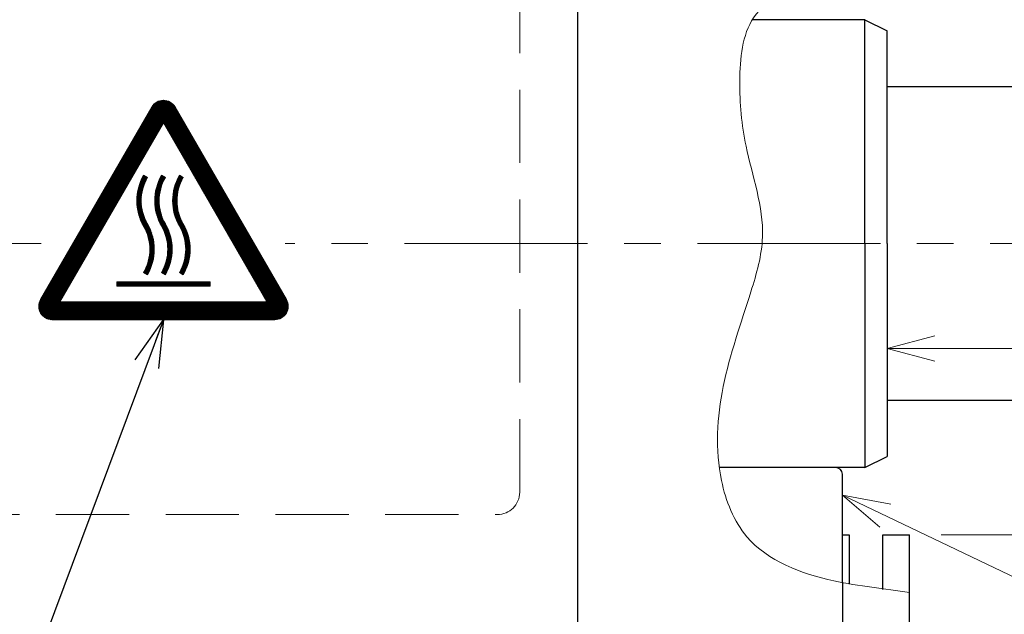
# Model space of a CAD drawing. Header units: millimetres. Extents: x 0 to 594, y 0 to 420.
# Tile 82 of 132: x 347 to 391, y 177 to 204. Entities that reach past the tile are written whole.
import ezdxf

# ---------------------------------------------------------------- set-up
doc = ezdxf.new("R2010")
doc.units = ezdxf.units.MM
doc.header["$LTSCALE"] = 0.257233
doc.linetypes.add('CENTER', pattern=[50.8, 31.75, -6.35, 6.35, -6.35])
doc.linetypes.add('DASHED', pattern=[19.05, 12.7, -6.35])
doc.layers.add('NoLayerName_001', color=7, linetype='Continuous')
doc.styles.get("Standard").update_dxf_attribs({"font": 'txt', "bigfont": 'extfont2'})
doc.dimstyles.get("Standard").update_dxf_attribs({"dimtxt": 2.5, "dimasz": 2.5, "dimexe": 1, "dimexo": 1, "dimtad": 1, "dimdec": 3, "dimzin": 0, "dimdsep": 46, "dimtxsty": 'Standard', "dimcen": 2.5, "dimadec": 3, "dimazin": 0, "dimtfac": 0.75, "dimtdec": 3, "dimtmove": 0, "dimatfit": 3, "dimfxl": 1, "dimarcsym": 0})

# ---------------------------------------------------------------- blocks, each defined once
blk = doc.blocks.new('*X40')
at = {"color": 2, "linetype": 'Continuous', "lineweight": 13}
for p, q in [((0.15, 0), (0, 0.15)), ((0.094, 0), (0, 0.094)), ((0.037, 0), (0, 0.037)), ((0.207, 0), (0.007, 0.2)), ((0.263, 0), (0.063, 0.2)), ((0.32, 0), (0.12, 0.2)), ((0.376, 0), (0.176, 0.2)), ((0.433, 0), (0.233, 0.2)), ((0.49, 0), (0.29, 0.2)), ((0.546, 0), (0.346, 0.2)), ((0.603, 0), (0.403, 0.2)), ((0.659, 0), (0.459, 0.2)), ((0.716, 0), (0.516, 0.2)), ((0.772, 0), (0.572, 0.2)), ((0.829, 0), (0.629, 0.2)), ((0.885, 0), (0.685, 0.2)), ((0.942, 0), (0.742, 0.2)), ((0.999, 0), (0.799, 0.2)), ((1.055, 0), (0.855, 0.2)), ((1.112, 0), (0.912, 0.2)), ((1.168, 0), (0.968, 0.2)), ((1.225, 0), (1.025, 0.2)), ((1.281, 0), (1.081, 0.2)), ((1.338, 0), (1.138, 0.2)), ((1.395, 0), (1.195, 0.2)), ((1.451, 0), (1.251, 0.2)), ((1.508, 0), (1.308, 0.2)), ((1.564, 0), (1.364, 0.2)), ((1.621, 0), (1.421, 0.2)), ((1.677, 0), (1.477, 0.2)), ((1.734, 0), (1.534, 0.2)), ((1.791, 0), (1.591, 0.2)), ((1.847, 0), (1.647, 0.2)), ((1.904, 0), (1.704, 0.2)), ((1.96, 0), (1.76, 0.2)), ((2.017, 0), (1.817, 0.2)), ((2.073, 0), (1.873, 0.2)), ((2.13, 0), (1.93, 0.2)), ((2.187, 0), (1.987, 0.2)), ((2.243, 0), (2.043, 0.2)), ((2.3, 0), (2.1, 0.2)), ((2.356, 0), (2.156, 0.2)), ((2.413, 0), (2.213, 0.2)), ((2.469, 0), (2.269, 0.2)), ((2.526, 0), (2.326, 0.2)), ((2.583, 0), (2.383, 0.2)), ((2.639, 0), (2.439, 0.2)), ((2.696, 0), (2.496, 0.2)), ((2.752, 0), (2.552, 0.2)), ((2.809, 0), (2.609, 0.2)), ((2.865, 0), (2.665, 0.2)), ((2.922, 0), (2.722, 0.2)), ((2.979, 0), (2.779, 0.2)), ((3.035, 0), (2.835, 0.2)), ((3.092, 0), (2.892, 0.2)), ((3.148, 0), (2.948, 0.2)), ((3.205, 0), (3.005, 0.2)), ((3.261, 0), (3.061, 0.2)), ((3.318, 0), (3.118, 0.2)), ((3.375, 0), (3.175, 0.2)), ((3.431, 0), (3.231, 0.2)), ((3.488, 0), (3.288, 0.2)), ((3.544, 0), (3.344, 0.2)), ((3.601, 0), (3.401, 0.2)), ((3.657, 0), (3.457, 0.2)), ((3.714, 0), (3.514, 0.2)), ((3.77, 0), (3.57, 0.2)), ((3.827, 0), (3.627, 0.2)), ((3.884, 0), (3.684, 0.2)), ((3.94, 0), (3.74, 0.2)), ((3.997, 0), (3.797, 0.2)), ((4.053, 0), (3.853, 0.2)), ((4.11, 0), (3.91, 0.2)), ((4.16, 0.006), (3.966, 0.2)), ((4.16, 0.063), (4.023, 0.2)), ((4.16, 0.12), (4.08, 0.2)), ((4.16, 0.176), (4.136, 0.2))]:
    blk.add_line(p, q, dxfattribs=at)
blk = doc.blocks.new('*X41')
at = {"color": 2, "linetype": 'Continuous', "lineweight": 13}
for p, q in [((0.447, 4.277), (0.299, 4.424)), ((0.27, 3.832), (0.109, 3.993)), ((0.282, 3.876), (0.123, 4.035)), ((0.295, 3.919), (0.138, 4.077)), ((0.309, 3.962), (0.153, 4.118)), ((0.324, 4.004), (0.169, 4.158)), ((0.339, 4.045), (0.186, 4.198)), ((0.356, 4.085), (0.204, 4.237)), ((0.372, 4.125), (0.222, 4.276)), ((0.39, 4.164), (0.24, 4.314)), ((0.408, 4.202), (0.259, 4.351)), ((0.427, 4.24), (0.279, 4.388)), ((0.467, 4.314), (0.401, 4.379)), ((0.2, 3.335), (0.011, 3.524)), ((0.202, 3.39), (0.017, 3.575)), ((0.205, 3.444), (0.024, 3.625)), ((0.209, 3.496), (0.031, 3.674)), ((0.215, 3.547), (0.04, 3.722)), ((0.222, 3.597), (0.049, 3.769)), ((0.229, 3.646), (0.06, 3.815)), ((0.238, 3.694), (0.071, 3.861)), ((0.248, 3.741), (0.083, 3.906)), ((0.258, 3.786), (0.095, 3.949)), ((0.21, 3.1), (0, 3.309)), ((0.217, 3.036), (0, 3.252)), ((0.205, 3.161), (0.001, 3.365)), ((0.227, 2.97), (0.002, 3.194)), ((0.201, 3.221), (0.003, 3.419)), ((0.239, 2.901), (0.006, 3.134)), ((0.2, 3.279), (0.007, 3.473)), ((0.255, 2.829), (0.012, 3.072)), ((0.274, 2.753), (0.019, 3.008)), ((0.298, 2.672), (0.029, 2.941)), ((0.328, 2.586), (0.041, 2.873)), ((0.365, 2.492), (0.056, 2.801)), ((0.413, 2.387), (0.074, 2.726)), ((0.479, 2.265), (0.096, 2.648)), ((0.545, 2.142), (0.123, 2.564)), ((0.595, 2.036), (0.156, 2.475)), ((0.634, 1.94), (0.197, 2.377)), ((0.666, 1.851), (0.249, 2.268)), ((0.692, 1.769), (0.318, 2.142)), ((0.714, 1.691), (0.38, 2.024)), ((0.731, 1.617), (0.426, 1.922)), ((0.746, 1.546), (0.462, 1.829)), ((0.757, 1.477), (0.491, 1.744)), ((0.767, 1.411), (0.514, 1.664)), ((0.774, 1.348), (0.532, 1.589)), ((0.779, 1.286), (0.547, 1.517)), ((0.782, 1.226), (0.559, 1.449)), ((0.784, 1.168), (0.569, 1.383)), ((0.784, 1.111), (0.575, 1.32)), ((0.751, 0.748), (0.574, 0.925)), ((0.759, 0.797), (0.578, 0.977)), ((0.783, 1.056), (0.58, 1.259)), ((0.766, 0.846), (0.582, 1.031)), ((0.78, 1.002), (0.583, 1.199)), ((0.777, 0.949), (0.584, 1.141)), ((0.772, 0.897), (0.584, 1.085)), ((0.628, 0.305), (0.472, 0.461)), ((0.644, 0.346), (0.486, 0.504)), ((0.659, 0.388), (0.5, 0.547)), ((0.673, 0.43), (0.512, 0.591)), ((0.686, 0.473), (0.524, 0.636)), ((0.699, 0.517), (0.535, 0.682)), ((0.711, 0.562), (0.544, 0.728)), ((0.723, 0.607), (0.553, 0.776)), ((0.733, 0.653), (0.561, 0.825)), ((0.743, 0.7), (0.568, 0.875)), ((0.36, 0.065), (0.314, 0.111)), ((0.481, 0), (0.334, 0.147)), ((0.501, 0.036), (0.354, 0.184)), ((0.521, 0.073), (0.373, 0.221)), ((0.541, 0.11), (0.391, 0.26)), ((0.559, 0.148), (0.409, 0.299)), ((0.577, 0.186), (0.426, 0.338)), ((0.595, 0.225), (0.442, 0.379)), ((0.612, 0.265), (0.457, 0.419))]:
    blk.add_line(p, q, dxfattribs=at)
blk = doc.blocks.new('*X42')
at = {"color": 2, "linetype": 'Continuous', "lineweight": 13}
for p, q in [((0.447, 4.277), (0.299, 4.424)), ((0.27, 3.832), (0.109, 3.993)), ((0.282, 3.876), (0.123, 4.035)), ((0.295, 3.919), (0.138, 4.077)), ((0.309, 3.962), (0.153, 4.118)), ((0.324, 4.004), (0.169, 4.158)), ((0.339, 4.045), (0.186, 4.198)), ((0.356, 4.085), (0.204, 4.237)), ((0.372, 4.125), (0.222, 4.276)), ((0.39, 4.164), (0.24, 4.314)), ((0.408, 4.202), (0.259, 4.351)), ((0.427, 4.24), (0.279, 4.388)), ((0.467, 4.314), (0.401, 4.379)), ((0.2, 3.335), (0.011, 3.524)), ((0.202, 3.39), (0.017, 3.575)), ((0.205, 3.444), (0.024, 3.625)), ((0.209, 3.496), (0.031, 3.674)), ((0.215, 3.547), (0.04, 3.722)), ((0.222, 3.597), (0.049, 3.769)), ((0.229, 3.646), (0.06, 3.815)), ((0.238, 3.694), (0.071, 3.861)), ((0.248, 3.741), (0.083, 3.906)), ((0.258, 3.786), (0.095, 3.949)), ((0.21, 3.1), (0, 3.309)), ((0.217, 3.036), (0, 3.252)), ((0.205, 3.161), (0.001, 3.365)), ((0.227, 2.97), (0.002, 3.194)), ((0.201, 3.221), (0.003, 3.419)), ((0.239, 2.901), (0.006, 3.134)), ((0.2, 3.279), (0.007, 3.473)), ((0.255, 2.829), (0.012, 3.072)), ((0.274, 2.753), (0.019, 3.008)), ((0.298, 2.672), (0.029, 2.941)), ((0.328, 2.586), (0.041, 2.873)), ((0.365, 2.492), (0.056, 2.801)), ((0.413, 2.387), (0.074, 2.726)), ((0.479, 2.265), (0.096, 2.648)), ((0.545, 2.142), (0.123, 2.564)), ((0.595, 2.036), (0.156, 2.475)), ((0.634, 1.94), (0.197, 2.377)), ((0.666, 1.851), (0.249, 2.268)), ((0.692, 1.769), (0.318, 2.142)), ((0.714, 1.691), (0.38, 2.024)), ((0.731, 1.617), (0.426, 1.922)), ((0.746, 1.546), (0.462, 1.829)), ((0.757, 1.477), (0.491, 1.744)), ((0.767, 1.411), (0.514, 1.664)), ((0.774, 1.348), (0.532, 1.589)), ((0.779, 1.286), (0.547, 1.517)), ((0.782, 1.226), (0.559, 1.449)), ((0.784, 1.168), (0.569, 1.383)), ((0.784, 1.111), (0.575, 1.32)), ((0.751, 0.748), (0.574, 0.925)), ((0.759, 0.797), (0.578, 0.977)), ((0.783, 1.056), (0.58, 1.259)), ((0.766, 0.846), (0.582, 1.031)), ((0.78, 1.002), (0.583, 1.199)), ((0.777, 0.949), (0.584, 1.141)), ((0.772, 0.897), (0.584, 1.085)), ((0.628, 0.305), (0.472, 0.461)), ((0.644, 0.346), (0.486, 0.504)), ((0.659, 0.388), (0.5, 0.547)), ((0.673, 0.43), (0.512, 0.591)), ((0.686, 0.473), (0.524, 0.636)), ((0.699, 0.517), (0.535, 0.682)), ((0.711, 0.562), (0.544, 0.728)), ((0.723, 0.607), (0.553, 0.776)), ((0.733, 0.653), (0.561, 0.825)), ((0.743, 0.7), (0.568, 0.875)), ((0.36, 0.065), (0.314, 0.111)), ((0.481, 0), (0.334, 0.147)), ((0.501, 0.036), (0.354, 0.184)), ((0.521, 0.073), (0.373, 0.221)), ((0.541, 0.11), (0.391, 0.26)), ((0.559, 0.148), (0.409, 0.299)), ((0.577, 0.186), (0.426, 0.338)), ((0.595, 0.225), (0.442, 0.379)), ((0.612, 0.265), (0.457, 0.419))]:
    blk.add_line(p, q, dxfattribs=at)
blk = doc.blocks.new('*X43')
at = {"color": 2, "linetype": 'Continuous', "lineweight": 13}
for p, q in [((0.447, 4.277), (0.299, 4.424)), ((0.27, 3.832), (0.109, 3.993)), ((0.282, 3.876), (0.123, 4.035)), ((0.295, 3.919), (0.138, 4.077)), ((0.309, 3.962), (0.153, 4.118)), ((0.324, 4.004), (0.169, 4.158)), ((0.339, 4.045), (0.186, 4.198)), ((0.356, 4.085), (0.204, 4.237)), ((0.372, 4.125), (0.222, 4.276)), ((0.39, 4.164), (0.24, 4.314)), ((0.408, 4.202), (0.259, 4.351)), ((0.427, 4.24), (0.279, 4.388)), ((0.467, 4.314), (0.401, 4.379)), ((0.2, 3.335), (0.011, 3.524)), ((0.202, 3.39), (0.017, 3.575)), ((0.205, 3.444), (0.024, 3.625)), ((0.209, 3.496), (0.031, 3.674)), ((0.215, 3.547), (0.04, 3.722)), ((0.222, 3.597), (0.049, 3.769)), ((0.229, 3.646), (0.06, 3.815)), ((0.238, 3.694), (0.071, 3.861)), ((0.248, 3.741), (0.083, 3.906)), ((0.258, 3.786), (0.095, 3.949)), ((0.21, 3.1), (0, 3.309)), ((0.217, 3.036), (0, 3.252)), ((0.205, 3.161), (0.001, 3.365)), ((0.227, 2.97), (0.002, 3.194)), ((0.201, 3.221), (0.003, 3.419)), ((0.239, 2.901), (0.006, 3.134)), ((0.2, 3.279), (0.007, 3.473)), ((0.255, 2.829), (0.012, 3.072)), ((0.274, 2.753), (0.019, 3.008)), ((0.298, 2.672), (0.029, 2.941)), ((0.328, 2.586), (0.041, 2.873)), ((0.365, 2.492), (0.056, 2.801)), ((0.413, 2.387), (0.074, 2.726)), ((0.479, 2.265), (0.096, 2.648)), ((0.545, 2.142), (0.123, 2.564)), ((0.595, 2.036), (0.156, 2.475)), ((0.634, 1.94), (0.197, 2.377)), ((0.666, 1.851), (0.249, 2.268)), ((0.692, 1.769), (0.318, 2.142)), ((0.714, 1.691), (0.38, 2.024)), ((0.731, 1.617), (0.426, 1.922)), ((0.746, 1.546), (0.462, 1.829)), ((0.757, 1.477), (0.491, 1.744)), ((0.767, 1.411), (0.514, 1.664)), ((0.774, 1.348), (0.532, 1.589)), ((0.779, 1.286), (0.547, 1.517)), ((0.782, 1.226), (0.559, 1.449)), ((0.784, 1.168), (0.569, 1.383)), ((0.784, 1.111), (0.575, 1.32)), ((0.751, 0.748), (0.574, 0.925)), ((0.759, 0.797), (0.578, 0.977)), ((0.783, 1.056), (0.58, 1.259)), ((0.766, 0.846), (0.582, 1.031)), ((0.78, 1.002), (0.583, 1.199)), ((0.777, 0.949), (0.584, 1.141)), ((0.772, 0.897), (0.584, 1.085)), ((0.628, 0.305), (0.472, 0.461)), ((0.644, 0.346), (0.486, 0.504)), ((0.659, 0.388), (0.5, 0.547)), ((0.673, 0.43), (0.512, 0.591)), ((0.686, 0.473), (0.524, 0.636)), ((0.699, 0.517), (0.535, 0.682)), ((0.711, 0.562), (0.544, 0.728)), ((0.723, 0.607), (0.553, 0.776)), ((0.733, 0.653), (0.561, 0.825)), ((0.743, 0.7), (0.568, 0.875)), ((0.36, 0.065), (0.314, 0.111)), ((0.481, 0), (0.334, 0.147)), ((0.501, 0.036), (0.354, 0.184)), ((0.521, 0.073), (0.373, 0.221)), ((0.541, 0.11), (0.391, 0.26)), ((0.559, 0.148), (0.409, 0.299)), ((0.577, 0.186), (0.426, 0.338)), ((0.595, 0.225), (0.442, 0.379)), ((0.612, 0.265), (0.457, 0.419))]:
    blk.add_line(p, q, dxfattribs=at)
blk = doc.blocks.new('*X44')
at = {"color": 2, "linetype": 'Continuous', "lineweight": 13}
for p, q in [((2.182, 2.94), (1.596, 3.525)), ((2.203, 2.976), (1.617, 3.561)), ((2.223, 3.012), (1.638, 3.597)), ((2.244, 3.047), (1.658, 3.633)), ((2.265, 3.083), (1.679, 3.669)), ((2.285, 3.119), (1.7, 3.705)), ((2.306, 3.155), (1.72, 3.741)), ((2.327, 3.191), (1.741, 3.777)), ((2.347, 3.227), (1.762, 3.812)), ((2.368, 3.263), (1.783, 3.848)), ((2.389, 3.298), (1.803, 3.884)), ((2.41, 3.334), (1.824, 3.92)), ((1.933, 2.509), (1.348, 3.095)), ((1.954, 2.545), (1.368, 3.131)), ((1.975, 2.581), (1.389, 3.167)), ((1.995, 2.617), (1.41, 3.203)), ((2.016, 2.653), (1.431, 3.239)), ((2.037, 2.689), (1.451, 3.274)), ((2.058, 2.725), (1.472, 3.31)), ((2.078, 2.761), (1.493, 3.346)), ((2.099, 2.796), (1.513, 3.382)), ((2.12, 2.832), (1.534, 3.418)), ((2.14, 2.868), (1.555, 3.454)), ((2.161, 2.904), (1.575, 3.49)), ((1.685, 2.079), (1.099, 2.665)), ((1.706, 2.115), (1.12, 2.701)), ((1.726, 2.151), (1.141, 2.737)), ((1.747, 2.187), (1.161, 2.772)), ((1.768, 2.223), (1.182, 2.808)), ((1.788, 2.258), (1.203, 2.844)), ((1.809, 2.294), (1.223, 2.88)), ((1.83, 2.33), (1.244, 2.916)), ((1.851, 2.366), (1.265, 2.952)), ((1.871, 2.402), (1.286, 2.988)), ((1.892, 2.438), (1.306, 3.023)), ((1.913, 2.474), (1.327, 3.059)), ((1.416, 1.613), (0.83, 2.199)), ((1.436, 1.649), (0.851, 2.234)), ((1.457, 1.685), (0.871, 2.27)), ((1.478, 1.721), (0.892, 2.306)), ((1.499, 1.756), (0.913, 2.342)), ((1.519, 1.792), (0.934, 2.378)), ((1.54, 1.828), (0.954, 2.414)), ((1.561, 1.864), (0.975, 2.45)), ((1.581, 1.9), (0.996, 2.485)), ((1.602, 1.936), (1.016, 2.521)), ((1.623, 1.972), (1.037, 2.557)), ((1.643, 2.007), (1.058, 2.593)), ((1.664, 2.043), (1.079, 2.629)), ((1.167, 1.183), (0.582, 1.768)), ((1.188, 1.218), (0.602, 1.804)), ((1.209, 1.254), (0.623, 1.84)), ((1.229, 1.29), (0.644, 1.876)), ((1.25, 1.326), (0.664, 1.912)), ((1.271, 1.362), (0.685, 1.948)), ((1.291, 1.398), (0.706, 1.983)), ((1.312, 1.434), (0.727, 2.019)), ((1.333, 1.469), (0.747, 2.055)), ((1.354, 1.505), (0.768, 2.091)), ((1.374, 1.541), (0.789, 2.127)), ((1.395, 1.577), (0.809, 2.163)), ((1.671, 0), (0.333, 1.338)), ((1.728, 0), (0.354, 1.374)), ((0.96, 0.824), (0.375, 1.41)), ((0.981, 0.86), (0.395, 1.445)), ((1.002, 0.896), (0.416, 1.481)), ((1.022, 0.932), (0.437, 1.517)), ((1.043, 0.967), (0.457, 1.553)), ((1.064, 1.003), (0.478, 1.589)), ((1.084, 1.039), (0.499, 1.625)), ((1.105, 1.075), (0.52, 1.661)), ((1.126, 1.111), (0.54, 1.696)), ((1.147, 1.147), (0.561, 1.732)), ((0.992, 0), (0.085, 0.907)), ((1.049, 0), (0.105, 0.943)), ((1.105, 0), (0.126, 0.979)), ((1.162, 0), (0.147, 1.015)), ((1.218, 0), (0.168, 1.051)), ((1.275, 0), (0.188, 1.087)), ((1.332, 0), (0.209, 1.123)), ((1.388, 0), (0.23, 1.159)), ((1.445, 0), (0.25, 1.194)), ((1.501, 0), (0.271, 1.23)), ((1.558, 0), (0.292, 1.266)), ((1.614, 0), (0.312, 1.302)), ((0.596, 0), (0, 0.596)), ((0.653, 0), (0.002, 0.651)), ((0.536, 0.003), (0.003, 0.536)), ((0.709, 0), (0.009, 0.701)), ((0.468, 0.015), (0.015, 0.468)), ((0.766, 0), (0.018, 0.748)), ((0.822, 0), (0.031, 0.791)), ((0.879, 0), (0.047, 0.832)), ((0.936, 0), (0.065, 0.871)), ((1.784, 0), (0.984, 0.8)), ((1.841, 0), (1.041, 0.8)), ((1.897, 0), (1.097, 0.8)), ((1.954, 0), (1.154, 0.8)), ((2.01, 0), (1.21, 0.8)), ((2.067, 0), (1.267, 0.8)), ((2.124, 0), (1.324, 0.8)), ((2.18, 0), (1.38, 0.8)), ((2.237, 0), (1.437, 0.8)), ((2.293, 0), (1.493, 0.8)), ((2.35, 0), (1.55, 0.8)), ((2.406, 0), (1.606, 0.8)), ((2.463, 0), (1.663, 0.8)), ((2.52, 0), (1.72, 0.8)), ((2.576, 0), (1.776, 0.8)), ((2.633, 0), (1.833, 0.8)), ((2.689, 0), (1.889, 0.8)), ((2.746, 0), (1.946, 0.8)), ((2.802, 0), (2.002, 0.8)), ((2.859, 0), (2.059, 0.8)), ((2.916, 0), (2.116, 0.8)), ((2.972, 0), (2.172, 0.8)), ((3.029, 0), (2.229, 0.8)), ((3.085, 0), (2.285, 0.8)), ((3.142, 0), (2.342, 0.8)), ((3.198, 0), (2.398, 0.8)), ((3.255, 0), (2.455, 0.8)), ((3.311, 0), (2.511, 0.8)), ((3.368, 0), (2.568, 0.8)), ((3.425, 0), (2.625, 0.8)), ((3.481, 0), (2.681, 0.8)), ((3.538, 0), (2.738, 0.8)), ((3.594, 0), (2.794, 0.8)), ((3.651, 0), (2.851, 0.8)), ((3.707, 0), (2.907, 0.8)), ((3.764, 0), (2.964, 0.8)), ((3.821, 0), (3.021, 0.8)), ((3.877, 0), (3.077, 0.8)), ((3.934, 0), (3.134, 0.8)), ((3.99, 0), (3.19, 0.8)), ((4.047, 0), (3.247, 0.8)), ((4.103, 0), (3.303, 0.8)), ((4.16, 0), (3.36, 0.8)), ((4.217, 0), (3.417, 0.8)), ((4.273, 0), (3.473, 0.8)), ((4.33, 0), (3.53, 0.8)), ((4.386, 0), (3.586, 0.8)), ((4.443, 0), (3.643, 0.8)), ((4.499, 0), (3.699, 0.8)), ((4.556, 0), (3.756, 0.8)), ((4.613, 0), (3.813, 0.8)), ((4.669, 0), (3.869, 0.8)), ((4.726, 0), (3.926, 0.8)), ((4.782, 0), (3.982, 0.8)), ((4.839, 0), (4.039, 0.8)), ((4.895, 0), (4.095, 0.8)), ((4.952, 0), (4.152, 0.8)), ((5.009, 0), (4.209, 0.8)), ((5.065, 0), (4.265, 0.8)), ((5.122, 0), (4.322, 0.8)), ((5.178, 0), (4.378, 0.8)), ((5.235, 0), (4.435, 0.8)), ((5.291, 0), (4.491, 0.8)), ((5.348, 0), (4.548, 0.8)), ((5.405, 0), (4.605, 0.8)), ((5.461, 0), (4.661, 0.8)), ((5.518, 0), (4.718, 0.8)), ((5.574, 0), (4.774, 0.8)), ((5.631, 0), (4.831, 0.8)), ((5.687, 0), (4.887, 0.8)), ((5.744, 0), (4.944, 0.8)), ((5.8, 0), (5, 0.8)), ((0.388, 0.039), (0.039, 0.388)), ((0.273, 0.097), (0.097, 0.273))]:
    blk.add_line(p, q, dxfattribs=at)
blk = doc.blocks.new('*X45')
at = {"color": 2, "linetype": 'Continuous', "lineweight": 13}
for p, q in [((3.425, 7.894), (1.634, 9.685)), ((3.348, 8.028), (1.669, 9.708)), ((3.271, 8.162), (1.705, 9.728)), ((3.194, 8.296), (1.743, 9.746)), ((3.116, 8.43), (1.784, 9.762)), ((3.039, 8.563), (1.827, 9.775)), ((2.962, 8.697), (1.873, 9.786)), ((2.884, 8.831), (1.923, 9.793)), ((2.807, 8.965), (1.977, 9.795)), ((2.73, 9.099), (2.036, 9.793)), ((2.653, 9.233), (2.102, 9.783)), ((2.575, 9.366), (2.18, 9.761)), ((2.498, 9.5), (2.286, 9.712)), ((1.911, 8.673), (1.325, 9.259)), ((1.931, 8.709), (1.346, 9.295)), ((1.952, 8.745), (1.367, 9.331)), ((1.973, 8.781), (1.387, 9.367)), ((4.121, 6.69), (1.408, 9.402)), ((4.044, 6.823), (1.429, 9.438)), ((3.966, 6.957), (1.449, 9.474)), ((3.889, 7.091), (1.47, 9.51)), ((3.812, 7.225), (1.493, 9.544)), ((3.734, 7.359), (1.517, 9.576)), ((3.657, 7.493), (1.544, 9.606)), ((3.58, 7.626), (1.572, 9.634)), ((3.503, 7.76), (1.602, 9.661)), ((1.642, 8.207), (1.056, 8.793)), ((1.662, 8.243), (1.077, 8.829)), ((1.683, 8.279), (1.097, 8.865)), ((1.704, 8.315), (1.118, 8.9)), ((1.724, 8.351), (1.139, 8.936)), ((1.745, 8.386), (1.16, 8.972)), ((1.766, 8.422), (1.18, 9.008)), ((1.787, 8.458), (1.201, 9.044)), ((1.807, 8.494), (1.222, 9.08)), ((1.828, 8.53), (1.242, 9.116)), ((1.849, 8.566), (1.263, 9.151)), ((1.869, 8.602), (1.284, 9.187)), ((1.89, 8.638), (1.304, 9.223)), ((1.393, 7.777), (0.808, 8.362)), ((1.414, 7.813), (0.828, 8.398)), ((1.435, 7.849), (0.849, 8.434)), ((1.455, 7.884), (0.87, 8.47)), ((1.476, 7.92), (0.89, 8.506)), ((1.497, 7.956), (0.911, 8.542)), ((1.517, 7.992), (0.932, 8.578)), ((1.538, 8.028), (0.952, 8.613)), ((1.559, 8.064), (0.973, 8.649)), ((1.58, 8.1), (0.994, 8.685)), ((1.6, 8.135), (1.015, 8.721)), ((1.621, 8.171), (1.035, 8.757)), ((4.198, 6.556), (2.012, 8.741)), ((4.275, 6.422), (2.09, 8.608)), ((4.353, 6.288), (2.167, 8.474)), ((1.145, 7.346), (0.559, 7.932)), ((1.165, 7.382), (0.58, 7.968)), ((1.186, 7.418), (0.6, 8.004)), ((1.207, 7.454), (0.621, 8.04)), ((1.228, 7.49), (0.642, 8.076)), ((1.248, 7.526), (0.663, 8.111)), ((1.269, 7.562), (0.683, 8.147)), ((1.29, 7.597), (0.704, 8.183)), ((1.31, 7.633), (0.725, 8.219)), ((1.331, 7.669), (0.745, 8.255)), ((1.352, 7.705), (0.766, 8.291)), ((1.372, 7.741), (0.787, 8.327)), ((4.43, 6.154), (2.244, 8.34)), ((4.507, 6.02), (2.322, 8.206)), ((4.584, 5.887), (2.399, 8.072)), ((4.662, 5.753), (2.476, 7.938)), ((0.896, 6.916), (0.311, 7.502)), ((0.917, 6.952), (0.331, 7.538)), ((0.938, 6.988), (0.352, 7.573)), ((0.958, 7.024), (0.373, 7.609)), ((0.979, 7.06), (0.393, 7.645)), ((1, 7.095), (0.414, 7.681)), ((1.02, 7.131), (0.435, 7.717)), ((1.041, 7.167), (0.456, 7.753)), ((1.062, 7.203), (0.476, 7.789)), ((1.083, 7.239), (0.497, 7.824)), ((1.103, 7.275), (0.518, 7.86)), ((1.124, 7.311), (0.538, 7.896)), ((4.739, 5.619), (2.553, 7.804)), ((4.816, 5.485), (2.631, 7.671)), ((4.894, 5.351), (2.708, 7.537)), ((0.627, 6.45), (0.041, 7.036)), ((0.648, 6.486), (0.062, 7.071)), ((0.668, 6.522), (0.083, 7.107)), ((0.689, 6.557), (0.104, 7.143)), ((0.71, 6.593), (0.124, 7.179)), ((0.731, 6.629), (0.145, 7.215)), ((0.751, 6.665), (0.166, 7.251)), ((0.772, 6.701), (0.186, 7.287)), ((0.793, 6.737), (0.207, 7.322)), ((0.813, 6.773), (0.228, 7.358)), ((0.834, 6.808), (0.248, 7.394)), ((0.855, 6.844), (0.269, 7.43)), ((0.876, 6.88), (0.29, 7.466)), ((4.971, 5.217), (2.785, 7.403)), ((5.048, 5.083), (2.862, 7.269)), ((5.125, 4.95), (2.94, 7.135)), ((0.586, 6.378), (0, 6.964)), ((0.606, 6.414), (0.021, 7)), ((5.203, 4.816), (3.017, 7.001)), ((5.28, 4.682), (3.094, 6.868)), ((5.357, 4.548), (3.172, 6.734)), ((5.435, 4.414), (3.249, 6.6)), ((5.512, 4.28), (3.326, 6.466)), ((5.589, 4.147), (3.403, 6.332)), ((5.666, 4.013), (3.481, 6.198)), ((5.744, 3.879), (3.558, 6.065)), ((5.821, 3.745), (3.635, 5.931)), ((5.898, 3.611), (3.713, 5.797)), ((5.975, 3.477), (3.79, 5.663)), ((6.053, 3.344), (3.867, 5.529)), ((6.13, 3.21), (3.944, 5.395)), ((6.207, 3.076), (4.022, 5.261)), ((6.285, 2.942), (4.099, 5.128)), ((6.362, 2.808), (4.176, 4.994)), ((6.439, 2.674), (4.253, 4.86)), ((6.516, 2.54), (4.331, 4.726)), ((6.594, 2.407), (4.408, 4.592)), ((6.671, 2.273), (4.485, 4.458)), ((6.748, 2.139), (4.563, 4.325)), ((6.825, 2.005), (4.64, 4.191)), ((6.903, 1.871), (4.717, 4.057)), ((6.98, 1.737), (4.794, 3.923)), ((7.057, 1.604), (4.872, 3.789)), ((7.135, 1.47), (4.949, 3.655)), ((7.212, 1.336), (5.026, 3.522)), ((7.289, 1.202), (5.103, 3.388)), ((7.366, 1.068), (5.181, 3.254)), ((7.444, 0.934), (5.258, 3.12)), ((7.504, 0.818), (5.335, 2.986)), ((7.53, 0.735), (5.413, 2.852)), ((7.542, 0.666), (5.49, 2.718)), ((7.546, 0.605), (5.567, 2.585)), ((7.545, 0.55), (5.644, 2.451)), ((7.539, 0.5), (5.722, 2.317)), ((7.529, 0.453), (5.799, 2.183)), ((7.517, 0.409), (5.876, 2.049)), ((7.501, 0.367), (5.953, 1.915)), ((7.484, 0.328), (6.031, 1.782)), ((7.464, 0.292), (6.108, 1.648)), ((7.442, 0.257), (6.185, 1.514)), ((7.418, 0.225), (6.263, 1.38)), ((7.392, 0.194), (6.34, 1.246)), ((7.364, 0.165), (6.417, 1.112)), ((7.335, 0.138), (6.494, 0.979)), ((7.02, 0), (6.225, 0.795)), ((7.069, 0.008), (6.281, 0.795)), ((7.114, 0.019), (6.338, 0.795)), ((7.157, 0.033), (6.395, 0.795)), ((7.197, 0.05), (6.451, 0.795)), ((7.234, 0.069), (6.508, 0.795)), ((7.27, 0.09), (6.564, 0.795)), ((7.303, 0.113), (6.572, 0.845))]:
    blk.add_line(p, q, dxfattribs=at)
blk = doc.blocks.new('*X46')
at = {"color": 2, "linetype": 'Continuous', "lineweight": 13}
for p, q in [((2.118, 6.024), (1.532, 6.61)), ((2.139, 6.06), (1.553, 6.646)), ((2.159, 6.096), (1.574, 6.681)), ((2.18, 6.132), (1.594, 6.717)), ((2.201, 6.168), (1.615, 6.753)), ((2.221, 6.203), (1.636, 6.789)), ((2.242, 6.239), (1.656, 6.825)), ((2.263, 6.275), (1.677, 6.861)), ((2.283, 6.311), (1.698, 6.897)), ((2.304, 6.347), (1.719, 6.932)), ((1.869, 5.594), (1.284, 6.179)), ((1.89, 5.63), (1.304, 6.215)), ((1.911, 5.665), (1.325, 6.251)), ((1.931, 5.701), (1.346, 6.287)), ((1.952, 5.737), (1.367, 6.323)), ((1.973, 5.773), (1.387, 6.359)), ((1.994, 5.809), (1.408, 6.395)), ((2.014, 5.845), (1.429, 6.43)), ((2.035, 5.881), (1.449, 6.466)), ((2.056, 5.916), (1.47, 6.502)), ((2.076, 5.952), (1.491, 6.538)), ((2.097, 5.988), (1.511, 6.574)), ((1.6, 5.127), (1.015, 5.713)), ((1.621, 5.163), (1.035, 5.749)), ((1.642, 5.199), (1.056, 5.785)), ((1.662, 5.235), (1.077, 5.821)), ((1.683, 5.271), (1.097, 5.857)), ((1.704, 5.307), (1.118, 5.892)), ((1.724, 5.343), (1.139, 5.928)), ((1.745, 5.379), (1.159, 5.964)), ((1.766, 5.414), (1.18, 6)), ((1.787, 5.45), (1.201, 6.036)), ((1.807, 5.486), (1.222, 6.072)), ((1.828, 5.522), (1.242, 6.108)), ((1.849, 5.558), (1.263, 6.143)), ((1.352, 4.697), (0.766, 5.283)), ((1.372, 4.733), (0.787, 5.319)), ((1.393, 4.769), (0.808, 5.355)), ((1.414, 4.805), (0.828, 5.39)), ((1.435, 4.841), (0.849, 5.426)), ((1.455, 4.876), (0.87, 5.462)), ((1.476, 4.912), (0.89, 5.498)), ((1.497, 4.948), (0.911, 5.534)), ((1.517, 4.984), (0.932, 5.57)), ((1.538, 5.02), (0.952, 5.606)), ((1.559, 5.056), (0.973, 5.641)), ((1.579, 5.092), (0.994, 5.677)), ((1.103, 4.267), (0.518, 4.852)), ((1.124, 4.303), (0.538, 4.888)), ((1.145, 4.339), (0.559, 4.924)), ((1.165, 4.374), (0.58, 4.96)), ((1.186, 4.41), (0.6, 4.996)), ((1.207, 4.446), (0.621, 5.032)), ((1.228, 4.482), (0.642, 5.068)), ((1.248, 4.518), (0.663, 5.103)), ((1.269, 4.554), (0.683, 5.139)), ((1.29, 4.59), (0.704, 5.175)), ((1.31, 4.625), (0.725, 5.211)), ((1.331, 4.661), (0.745, 5.247)), ((0.855, 3.836), (0.269, 4.422)), ((0.876, 3.872), (0.29, 4.458)), ((0.896, 3.908), (0.311, 4.494)), ((0.917, 3.944), (0.331, 4.53)), ((0.938, 3.98), (0.352, 4.566)), ((0.958, 4.016), (0.373, 4.601)), ((0.979, 4.052), (0.393, 4.637)), ((1, 4.087), (0.414, 4.673)), ((1.02, 4.123), (0.435, 4.709)), ((1.041, 4.159), (0.456, 4.745)), ((1.062, 4.195), (0.476, 4.781)), ((1.083, 4.231), (0.497, 4.817)), ((0.586, 3.37), (0, 3.956)), ((0.606, 3.406), (0.021, 3.992)), ((0.627, 3.442), (0.041, 4.028)), ((0.648, 3.478), (0.062, 4.063)), ((0.668, 3.514), (0.083, 4.099)), ((0.689, 3.55), (0.104, 4.135)), ((0.71, 3.585), (0.124, 4.171)), ((0.731, 3.621), (0.145, 4.207)), ((0.751, 3.657), (0.166, 4.243)), ((0.772, 3.693), (0.186, 4.279)), ((0.793, 3.729), (0.207, 4.314)), ((0.813, 3.765), (0.228, 4.35)), ((0.834, 3.801), (0.248, 4.386)), ((4.012, 0), (3.212, 0.8)), ((4.069, 0), (3.269, 0.8)), ((4.126, 0), (3.326, 0.8)), ((4.182, 0), (3.382, 0.8)), ((4.239, 0), (3.439, 0.8)), ((4.295, 0), (3.495, 0.8)), ((4.352, 0), (3.552, 0.8)), ((4.408, 0), (3.608, 0.8)), ((4.465, 0), (3.665, 0.8)), ((4.522, 0), (3.722, 0.8)), ((4.578, 0), (3.778, 0.8)), ((4.635, 0), (3.835, 0.8)), ((4.691, 0), (3.891, 0.8)), ((4.748, 0), (3.948, 0.8)), ((4.804, 0), (4.004, 0.8)), ((4.861, 0), (4.061, 0.8)), ((4.917, 0), (4.117, 0.8)), ((4.974, 0), (4.174, 0.8)), ((5.031, 0), (4.231, 0.8)), ((5.087, 0), (4.287, 0.8)), ((5.144, 0), (4.344, 0.8)), ((5.2, 0), (4.4, 0.8)), ((5.257, 0), (4.457, 0.8)), ((5.313, 0), (4.513, 0.8)), ((5.37, 0), (4.57, 0.8)), ((5.427, 0), (4.627, 0.8)), ((5.483, 0), (4.683, 0.8)), ((5.54, 0), (4.74, 0.8)), ((5.596, 0), (4.796, 0.8)), ((5.653, 0), (4.853, 0.8)), ((5.709, 0), (4.909, 0.8)), ((5.766, 0), (4.966, 0.8)), ((5.823, 0), (5.023, 0.8)), ((5.879, 0), (5.079, 0.8)), ((5.936, 0), (5.136, 0.8)), ((5.992, 0), (5.192, 0.8)), ((6.049, 0), (5.249, 0.8)), ((6.105, 0), (5.305, 0.8)), ((6.162, 0), (5.362, 0.8)), ((6.219, 0), (5.419, 0.8)), ((6.275, 0), (5.475, 0.8)), ((6.332, 0), (5.532, 0.8)), ((6.388, 0), (5.588, 0.8)), ((6.445, 0), (5.645, 0.8)), ((6.501, 0), (5.701, 0.8)), ((6.558, 0), (5.758, 0.8)), ((6.615, 0), (5.815, 0.8)), ((6.671, 0), (5.871, 0.8)), ((6.728, 0), (5.928, 0.8)), ((6.784, 0), (5.984, 0.8)), ((6.841, 0), (6.041, 0.8)), ((6.897, 0), (6.097, 0.8)), ((6.954, 0), (6.154, 0.8)), ((7.011, 0), (6.211, 0.8)), ((7.067, 0), (6.267, 0.8)), ((7.124, 0), (6.324, 0.8)), ((7.18, 0), (6.38, 0.8)), ((7.237, 0), (6.437, 0.8)), ((7.293, 0), (6.493, 0.8)), ((7.35, 0), (6.55, 0.8)), ((7.407, 0), (6.607, 0.8)), ((7.463, 0), (6.663, 0.8)), ((7.52, 0), (6.72, 0.8)), ((7.576, 0), (6.776, 0.8)), ((7.633, 0), (6.833, 0.8)), ((7.689, 0), (6.889, 0.8)), ((7.746, 0), (6.946, 0.8)), ((7.802, 0), (7.002, 0.8)), ((7.859, 0), (7.059, 0.8)), ((7.916, 0), (7.116, 0.8)), ((7.972, 0), (7.172, 0.8)), ((8.029, 0), (7.229, 0.8)), ((8.085, 0), (7.285, 0.8)), ((8.142, 0), (7.342, 0.8)), ((8.198, 0), (7.398, 0.8)), ((8.255, 0), (7.455, 0.8)), ((8.312, 0), (7.512, 0.8)), ((8.368, 0), (7.568, 0.8)), ((8.425, 0), (7.625, 0.8)), ((8.481, 0), (7.681, 0.8)), ((8.538, 0), (7.738, 0.8)), ((8.594, 0), (7.794, 0.8)), ((8.651, 0), (7.851, 0.8)), ((8.707, 0), (7.908, 0.8))]:
    blk.add_line(p, q, dxfattribs=at)
blk = doc.blocks.new('_OPEN30')
at = {"color": 0, "linetype": 'ByBlock', "lineweight": -2}
for p, q in [((-1, 0.267949), (0, 0)), ((0, 0), (-1, -0.267949)), ((0, 0), (-1, 0))]:
    blk.add_line(p, q, dxfattribs=at)
blk = doc.blocks.new('*D50')
at = {"layer": 'Defpoints', "color": 0}
for p in [(385.461, 189.264), (413.461, 187.452), (385.461, 184.452)]:
    blk.add_point(p, dxfattribs=at)
at = {"layer": 'NoLayerName_001', "color": 0, "linetype": 'Continuous', "lineweight": 13}
blk.add_line((411.34, 189.264), (387.582, 189.264), dxfattribs=at)
at = {"layer": 'NoLayerName_001', "color": 0, "lineweight": 13, "xscale": 2.121340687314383, "yscale": 2.121340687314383, "zscale": 2.121340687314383, "rotation": 180}
blk.add_blockref('_OPEN30', (385.461, 189.264), dxfattribs=at)
at = {"layer": 'NoLayerName_001', "color": 0, "lineweight": 13, "xscale": 2.121340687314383, "yscale": 2.121340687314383, "zscale": 2.121340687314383}
blk.add_blockref('_OPEN30', (413.461, 189.264), dxfattribs=at)
at = {"layer": 'NoLayerName_001', "color": 0, "lineweight": 13, "insert": (402.217, 193.153), "char_height": 4.94979, "attachment_point": 5}
blk.add_mtext('\\W0.8000;28', dxfattribs=at)
blk = doc.blocks.new('*D53')
at = {"layer": 'Defpoints', "color": 0}
for p in [(385.961, 218.952), (444.257, 218.952), (385.961, 168.952)]:
    blk.add_point(p, dxfattribs=at)
at = {"layer": 'NoLayerName_001', "color": 0, "linetype": 'Continuous', "lineweight": 13}
for p, q in [((387.375, 218.952), (445.671, 218.952)), ((444.257, 171.073), (444.257, 216.83)), ((387.375, 168.952), (445.671, 168.952))]:
    blk.add_line(p, q, dxfattribs=at)
at = {"layer": 'NoLayerName_001', "color": 0, "lineweight": 13, "xscale": 2.121340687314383, "yscale": 2.121340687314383, "zscale": 2.121340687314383}
for p, rotation in [((444.257, 218.952), 90), ((444.257, 168.952), 270)]:
    blk.add_blockref('_OPEN30', p, dxfattribs=dict(at, rotation=rotation))
at = {"layer": 'NoLayerName_001', "color": 0, "lineweight": 13, "insert": (439.955, 193.952), "char_height": 4.94979, "attachment_point": 5, "rotation": 90}
blk.add_mtext('\\A1;\\W0.8000;φ50{\\H2.474897;\\S 0^ -0.025;}', dxfattribs=at)
blk = doc.blocks.new('*D56')
at = {"layer": 'Defpoints', "color": 0}
for p in [(248.761, 293.661), (248.761, 221.952), (413.461, 200.452)]:
    blk.add_point(p, dxfattribs=at)
at = {"layer": 'NoLayerName_001', "color": 0, "linetype": 'Continuous', "lineweight": 13}
for p, q in [((248.761, 223.366), (248.761, 295.075)), ((413.461, 201.866), (413.461, 295.075)), ((411.34, 293.661), (250.882, 293.661))]:
    blk.add_line(p, q, dxfattribs=at)
at = {"layer": 'NoLayerName_001', "color": 0, "lineweight": 13, "xscale": 2.121340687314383, "yscale": 2.121340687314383, "zscale": 2.121340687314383, "rotation": 180}
blk.add_blockref('_OPEN30', (248.761, 293.661), dxfattribs=at)
at = {"layer": 'NoLayerName_001', "color": 0, "lineweight": 13, "xscale": 2.121340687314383, "yscale": 2.121340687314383, "zscale": 2.121340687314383}
blk.add_blockref('_OPEN30', (413.461, 293.661), dxfattribs=at)
at = {"layer": 'NoLayerName_001', "color": 0, "lineweight": 13, "insert": (331.111, 297.55), "char_height": 4.9498, "attachment_point": 5}
blk.add_mtext('\\W0.8000;Ｌ', dxfattribs=at)
blk = doc.blocks.new('*D57')
at = {"layer": 'Defpoints', "color": 0}
for p in [(383.461, 284.227), (383.461, 223.952), (413.461, 200.452)]:
    blk.add_point(p, dxfattribs=at)
at = {"layer": 'NoLayerName_001', "color": 0, "linetype": 'Continuous', "lineweight": 13}
for p, q in [((383.461, 225.366), (383.461, 285.641)), ((413.461, 201.866), (413.461, 285.641)), ((411.34, 284.227), (385.582, 284.227))]:
    blk.add_line(p, q, dxfattribs=at)
at = {"layer": 'NoLayerName_001', "color": 0, "lineweight": 13, "xscale": 2.121340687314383, "yscale": 2.121340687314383, "zscale": 2.121340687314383, "rotation": 180}
blk.add_blockref('_OPEN30', (383.461, 284.227), dxfattribs=at)
at = {"layer": 'NoLayerName_001', "color": 0, "lineweight": 13, "xscale": 2.121340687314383, "yscale": 2.121340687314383, "zscale": 2.121340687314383}
blk.add_blockref('_OPEN30', (413.461, 284.227), dxfattribs=at)
at = {"layer": 'NoLayerName_001', "color": 0, "lineweight": 13, "insert": (398.461, 288.116), "char_height": 4.94979, "attachment_point": 5}
blk.add_mtext('\\W0.8000;30', dxfattribs=at)
blk = doc.blocks.new('DIM_0003')
at = {"color": 3, "linetype": 'Continuous', "lineweight": 13}
for points in [[(116.222, 49.371), (132.819, 41.432), (122.755, 6.364), (0, 6.364)], [(117.89, 47.943), (116.222, 49.371), (118.381, 48.969)]]:
    blk.add_lwpolyline(points, dxfattribs=at)
blk = doc.blocks.new('*D70')
at = {"layer": 'Defpoints', "color": 0}
for p in [(386.461, 206.952), (386.461, 180.952), (396.036, 180.952)]:
    blk.add_point(p, dxfattribs=at)
at = {"layer": 'NoLayerName_001', "color": 0, "linetype": 'Continuous', "lineweight": 13}
for p, q in [((396.036, 206.952), (396.036, 236.087)), ((387.875, 206.952), (397.45, 206.952)), ((396.036, 204.83), (396.036, 183.073)), ((387.875, 180.952), (397.45, 180.952))]:
    blk.add_line(p, q, dxfattribs=at)
at = {"layer": 'NoLayerName_001', "color": 0, "lineweight": 13, "xscale": 2.121340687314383, "yscale": 2.121340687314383, "zscale": 2.121340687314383}
for p, rotation in [((396.036, 206.952), 90), ((396.036, 180.952), 270)]:
    blk.add_blockref('_OPEN30', p, dxfattribs=dict(at, rotation=rotation))
at = {"layer": 'NoLayerName_001', "color": 0, "lineweight": 13, "insert": (392.147, 229.77), "char_height": 4.94979, "attachment_point": 5, "rotation": 90}
blk.add_mtext('\\W0.8000;φ26', dxfattribs=at)

msp = doc.modelspace()

# ---------------------------------------------------------------- linework, layer by layer
at = {"layer": 'NoLayerName_001', "color": 7, "linetype": 'Continuous', "lineweight": 25}
for p, q in [((371.6611, 163.9516), (371.6611, 223.9516)), ((384.4611, 203.9516), (379.4436, 203.9516)), ((384.4611, 203.9516), (379.4611, 203.9516)), ((384.4611, 193.9516), (384.4611, 203.9516)), ((384.4611, 203.9516), (385.4611, 203.4516)), ((385.4611, 193.9516), (385.4611, 203.4516)), ((412.9611, 200.9516), (385.4611, 200.9516)), ((384.4611, 193.9516), (384.4611, 183.9516)), ((385.4611, 193.9516), (385.4611, 184.4516)), ((412.9611, 186.9516), (385.4611, 186.9516)), ((384.4611, 183.9516), (385.4611, 184.4516)), ((384.4611, 183.9516), (377.9678, 183.9516)), ((384.4611, 183.9516), (377.9678, 183.9516)), ((383.4611, 178.8066), (383.4611, 183.6516)), ((383.4611, 180.9516), (383.7611, 180.9516)), ((383.7611, 180.9516), (383.7611, 178.7452)), ((385.2614, 180.9516), (386.4611, 180.9516)), ((385.2614, 178.5042), (385.2614, 180.9516)), ((386.4611, 169.4516), (386.4611, 180.9516)), ((383.4611, 178.8066), (383.4611, 163.9516))]:
    msp.add_line(p, q, dxfattribs=at)
at = {"layer": 'NoLayerName_001', "color": 2, "linetype": 'DASHED', "lineweight": 13}
for p, q in [((369.0611, 182.8516), (369.0611, 206.7516)), ((318.9611, 181.8516), (368.0611, 181.8516))]:
    msp.add_line(p, q, dxfattribs=at)
at = {"layer": 'NoLayerName_001', "color": 2, "linetype": 'Continuous', "lineweight": 13}
for p, q in [((347.6763, 191.4516), (352.6415, 200.0516)), ((358.646, 191.4516), (353.6808, 200.0516)), ((353.1611, 199.3516), (348.5423, 191.3516)), ((353.1611, 199.3516), (357.7799, 191.3516)), ((352.2747, 197.0018), (352.4476, 196.9014)), ((353.0747, 197.0018), (353.2476, 196.9014)), ((353.8747, 197.0018), (354.0476, 196.9014)), ((352.4476, 192.5629), (352.2747, 192.6633)), ((353.2476, 192.5629), (353.0747, 192.6633)), ((354.0476, 192.5629), (353.8747, 192.6633)), ((355.2411, 192.2516), (351.0811, 192.2516)), ((351.0811, 192.2516), (351.0811, 192.0516)), ((355.2411, 192.0516), (351.0811, 192.0516)), ((355.2411, 192.2516), (355.2411, 192.0516)), ((357.7799, 191.3516), (348.5423, 191.3516)), ((358.1264, 190.5516), (348.1959, 190.5516))]:
    msp.add_line(p, q, dxfattribs=at)
at = {"layer": 'NoLayerName_001', "color": 2, "linetype": 'CENTER', "lineweight": 13}
for p, q in [((347.697, 193.9516), (315.9611, 193.9516)), ((398.2255, 193.9516), (358.5953, 193.9516))]:
    msp.add_line(p, q, dxfattribs=at)
at = {"layer": 'NoLayerName_001', "color": 2, "linetype": 'Continuous', "lineweight": 13}
for centre, radius, start, end in [((353.1611, 199.7516), 0.6, 30, 150), ((354.2292, 195.867), 2.2601, 149.86004, 210.13996), ((354.2292, 195.867), 2.0601, 149.86004, 210.13996), ((355.0292, 195.867), 2.2601, 149.86004, 210.13996), ((355.0292, 195.867), 2.0601, 149.86004, 210.13996), ((355.8292, 195.867), 2.2601, 149.86004, 210.13996), ((355.8292, 195.867), 2.0601, 149.86004, 210.13996), ((350.4931, 193.6977), 2.0601, 329.86004, 30.13996), ((350.4931, 193.6977), 2.2601, 329.86004, 30.13996), ((351.2931, 193.6977), 2.0601, 329.86004, 30.13996), ((351.2931, 193.6977), 2.2601, 329.86004, 30.13996), ((352.0931, 193.6977), 2.0601, 329.86004, 30.13996), ((352.0931, 193.6977), 2.2601, 329.86004, 30.13996), ((348.1959, 191.1516), 0.6, 150, 270), ((358.1264, 191.1516), 0.6, 270, 30)]:
    msp.add_arc(centre, radius, start, end, dxfattribs=at)
at = {"layer": 'NoLayerName_001', "color": 7, "linetype": 'Continuous', "lineweight": 25}
msp.add_arc((383.1611, 183.6516), 0.3, 0, 90, dxfattribs=at)
at = {"layer": 'NoLayerName_001', "color": 2, "linetype": 'DASHED', "lineweight": 13}
msp.add_arc((368.0611, 182.8516), 1, 270, 0, dxfattribs=at)
at = {"layer": 'NoLayerName_001', "color": 2, "linetype": 'Continuous', "lineweight": 13}
msp.add_open_spline([(386.4612, 208.3093), (385.0694, 207.5097), (382.8894, 206.0635), (379.1037, 204.5171), (378.7908, 201.1407), (379.0856, 197.9272), (380.2551, 194.7823), (379.2182, 191.1625), (377.9672, 187.6988), (377.7147, 183.8282), (379.1799, 180.1259), (382.808, 178.7656), (385.3347, 178.5472), (386.4612, 178.375)], degree=3, knots=[0, 0, 0, 0, 4.815313, 8.1704064, 11.0622096, 13.9803808, 18.1054271, 20.6067377, 25.0205129, 29.2193658, 31.9708758, 36.3220092, 39.7407869, 39.7407869, 39.7407869, 39.7407869], dxfattribs=at)

# ---------------------------------------------------------------- block references
at = {"color": 2, "linetype": 'Continuous', "lineweight": 13}
for name, p in [('*X45', (351.1799, 190.5561)), ('*X46', (349.4406, 190.5516)), ('*X41', (351.9691, 192.5671)), ('*X42', (352.7691, 192.5671)), ('*X43', (353.5691, 192.5671)), ('*X44', (347.5959, 190.5516)), ('*X40', (351.0811, 192.0516))]:
    msp.add_blockref(name, p, dxfattribs=at)
at = {"layer": 'NoLayerName_001', "color": 3, "linetype": 'Continuous', "lineweight": 13}
msp.add_blockref('DIM_0003', (267.2393, 133.351), dxfattribs=at)

# ---------------------------------------------------------------- dimensions: what is measured, and where the dimension line sits
for base, p1, p2, angle, text, override, picture, middle in [((248.7611, 293.6608), (413.4611, 200.4516), (248.7611, 221.9516), 180, '\\W0.8000;Ｌ', {"dimtxt": 4.949795, "dimasz": 2.121341, "dimexe": 1.414227, "dimexo": 1.414227, "dimgap": 1.414227, "dimzin": 8, "dimblk": 'OPEN30', "dimclrd": 0, "dimclre": 0, "dimclrt": 0, "dimtp": 0, "dimtm": 0, "dimlwd": 13, "dimlwe": 13}, '*D56', (331.1111, 293.6608)), ((383.4611, 284.2272), (413.4611, 200.4516), (383.4611, 223.9516), 180, '\\W0.8000;<>', {"dimtxt": 4.949795, "dimasz": 2.121341, "dimexe": 1.414227, "dimexo": 1.414227, "dimgap": 1.414227, "dimzin": 8, "dimblk": 'OPEN30', "dimclrd": 0, "dimclre": 0, "dimclrt": 0, "dimtp": 0, "dimtm": 0, "dimlwd": 13, "dimlwe": 13}, '*D57', (398.4611, 284.2272)), ((396.0361, 180.9516), (386.4611, 206.9516), (386.4611, 180.9516), 270, '\\W0.8000;<>', {"dimtxt": 4.949795, "dimasz": 2.121341, "dimexe": 1.414227, "dimexo": 1.414227, "dimgap": 1.414227, "dimzin": 8, "dimpost": 'φ<>', "dimblk": 'OPEN30', "dimclrd": 0, "dimclre": 0, "dimclrt": 0, "dimtp": 0, "dimtm": 0, "dimlwd": 13, "dimlwe": 13}, '*D70', (396.0361, 229.7699)), ((444.2568, 218.9516), (385.9611, 168.9516), (385.9611, 218.9516), 90, '\\W0.8000;<>', {"dimtxt": 4.949795, "dimasz": 2.121341, "dimexe": 1.414227, "dimexo": 1.414227, "dimgap": 1.414227, "dimzin": 8, "dimpost": 'φ<>', "dimblk": 'OPEN30', "dimclrd": 0, "dimclre": 0, "dimclrt": 0, "dimtol": 1, "dimtp": 0, "dimtm": 0.025, "dimtfac": 0.5, "dimtolj": 1, "dimlwd": 13, "dimlwe": 13}, '*D53', (444.2568, 193.9516)), ((385.4611, 189.2643), (413.4611, 187.4516), (385.4611, 184.4516), 180, '\\W0.8000;<>', {"dimtxt": 4.949795, "dimasz": 2.121341, "dimexe": 1.414227, "dimexo": 1.414227, "dimgap": 1.414227, "dimzin": 8, "dimblk": 'OPEN30', "dimse1": 1, "dimse2": 1, "dimclrd": 0, "dimclre": 0, "dimclrt": 0, "dimtp": 0, "dimtm": 0, "dimlwd": 13, "dimlwe": 13}, '*D50', (402.217, 189.2643))]:
    dim = msp.add_linear_dim(base=base, p1=p1, p2=p2, angle=angle, text=text, dimstyle='Standard', override=override, dxfattribs=at)
    dim.commit()
    dim.dimension.update_dxf_attribs({"geometry": picture, "text_midpoint": middle, "dimtype": 160})

# ---------------------------------------------------------------- leaders
at = {"layer": 'NoLayerName_001', "color": 3, "linetype": 'Continuous', "lineweight": 13, "annotation_type": 0, "has_hookline": 1, "hookline_direction": 0, "text_width": 30.1717}
msp.add_leader([(353.1611, 190.5516), (338.1431, 150.3196), (340.2644, 150.3196)], dimstyle='Standard', override={"dimtxt": 4.949795, "dimasz": 2.121341, "dimldrblk": 'OPEN30'}, dxfattribs=at)

doc.saveas('drawing.dxf')
